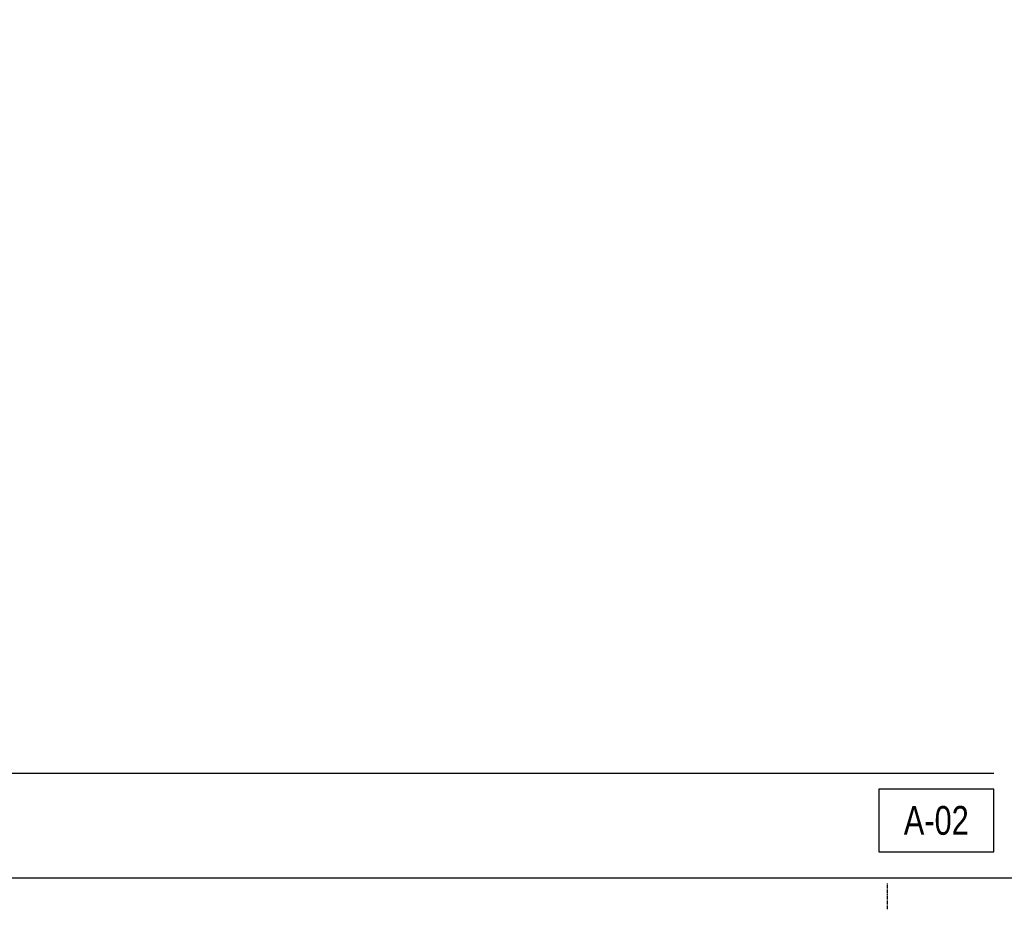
# Model space of a CAD drawing. Header units: centimetres. Extents: x 0 to 13234, y -30 to 2970.
# Tile 5 of 29: x 2121 to 3061, y -30 to 820. Entities that reach past the tile are written whole.
import ezdxf
from ezdxf.enums import TextEntityAlignment as Align

# ---------------------------------------------------------------- set-up
doc = ezdxf.new("R2010")
doc.units = ezdxf.units.CM
doc.linetypes.add('CENTER', pattern=[5.08, 3.175, -0.635, 0.635, -0.635])
for name, color, linetype in [('ASN-ANTET', 4, 'Continuous'), ('ASN-CERCEVE', 7, 'Continuous'), ('ASN-EKSEN', 8, 'CENTER')]:
    doc.layers.add(name, color=color, linetype=linetype)

msp = doc.modelspace()

# ---------------------------------------------------------------- linework, layer by layer
at = {"layer": 'ASN-ANTET'}
msp.add_line((1170, 100), (3051.47, 100), dxfattribs=at)
msp.add_lwpolyline([(2941.47, 25), (3051.47, 25), (3051.47, 85), (2941.47, 85)], close=True, dxfattribs=at)
at = {"layer": 'ASN-CERCEVE'}
for points in [[(0, 0), (13233.67, 0), (13233.67, 2970), (0, 2970)], [(100, 0), (13208.67, 0), (13208.67, 2970), (100, 2970)]]:
    msp.add_lwpolyline(points, close=True, dxfattribs=at)
at = {"layer": 'ASN-EKSEN'}
msp.add_line((2950, -30), (2950, -5), dxfattribs=at)

# ---------------------------------------------------------------- texts
at = {"layer": 'ASN-ANTET', "width": 0.8}
msp.add_text('A-02', height=27.5, dxfattribs=at).set_placement((2996.47, 55), align=Align.MIDDLE_CENTER)

doc.saveas('drawing.dxf')
